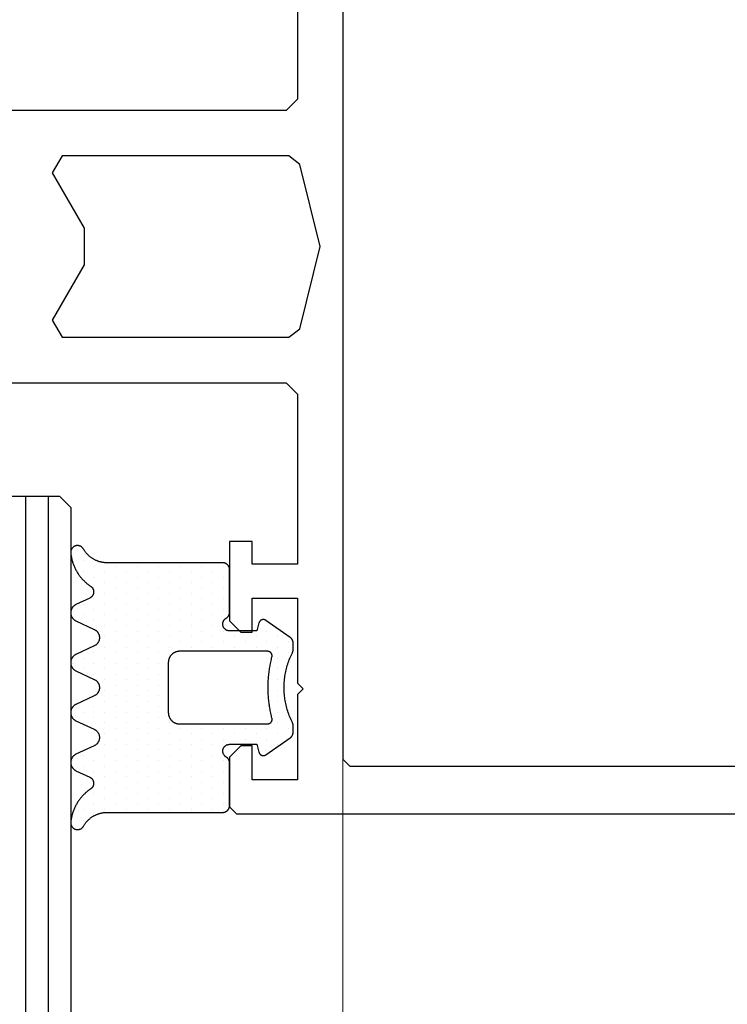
# Model space of a CAD drawing. Extents: x 4615668 to 9294084, y 5325188 to 10688993.
# Tile 169 of 256: x 4635736.11 to 4635739.23, y 5332020.93 to 5332025.27. Entities that reach past the tile are written whole.
import ezdxf
from ezdxf import colors
from ezdxf.entities.mleader import LeaderData, LeaderLine
from ezdxf.math import Vec2, Vec3

# ---------------------------------------------------------------- set-up
doc = ezdxf.new("R2010")
doc.units = 0
doc.header["$MEASUREMENT"] = 0
doc.layers.add('A_wymiary', color=152, linetype='Continuous', lineweight=5)
doc.layers.add('Wymiat 100', color=251, linetype='Continuous', lineweight=5)
for name, color, linetype in [('CrossSectionsGlass', 7, 'Continuous'), ('CrossSectionsGums', 7, 'Continuous'), ('CrossSectionsProfils', 7, 'Continuous')]:
    doc.layers.add(name, color=color, linetype=linetype)
doc.styles.get("Standard").update_dxf_attribs({"font": 'txt.shx'})

# ---------------------------------------------------------------- blocks, each defined once
blk = doc.blocks.new('K43_2153_X', base_point=(858.06159, 1427.40338))
at = {"layer": 'CrossSectionsProfils', "flags": 128}
for points in [[(856.05942, 1441.40326), (856.05942, 1433.90338), (855.55942, 1433.40338), (838.36159, 1433.40338)], [(838.36159, 1421.40338), (855.55942, 1421.40338), (856.05942, 1420.90338), (856.05942, 1413.40349), (854.05942, 1413.40349), (854.05942, 1414.40349), (853.05942, 1414.40349), (853.05942, 1410.90326), (853.55942, 1410.40326), (854.05942, 1410.40326), (854.05942, 1411.90349), (856.05942, 1411.90349), (856.05942, 1408.15349), (856.30942, 1407.90349), (856.05942, 1407.65349), (856.05942, 1403.90349), (854.05942, 1403.90349), (854.05942, 1405.40326), (853.55942, 1405.40326), (853.05942, 1404.90326), (853.05942, 1402.70317), (853.35942, 1402.40317), (942.05942, 1402.40317)], [(858.05942, 1450.00358), (858.05942, 1404.80317), (858.35942, 1404.50317), (933.85942, 1404.50317)], [(855.66903, 1431.40338), (845.68039, 1431.40338), (845.24738, 1430.65338), (846.65967, 1428.20722), (846.65967, 1426.59953), (845.24738, 1424.15338), (845.68039, 1423.40338), (855.66903, 1423.40338), (856.1541, 1423.78211), (857.0594, 1427.40338), (856.1541, 1431.02464), (855.66903, 1431.40338)]]:
    blk.add_lwpolyline(points, dxfattribs=at)
blk = doc.blocks.new('Hatch19038', base_point=(6840.81, 665.518))
at = {"layer": 'CrossSectionsGums', "color": 8}
for p, q in [((6270.288, 677.449), (6270.288, 677.449)), ((6270.764, 677.449), (6270.764, 677.449)), ((6273.145, 677.449), (6273.145, 677.449)), ((6275.05, 677.449), (6275.05, 677.449)), ((6277.431, 677.449), (6277.431, 677.449)), ((6279.812, 677.449), (6279.812, 677.449)), ((6282.194, 677.449), (6282.194, 677.449)), ((6270.526, 676.973), (6270.526, 676.973)), ((6271.002, 676.973), (6271.002, 676.973)), ((6271.479, 676.973), (6271.479, 676.973)), ((6272.907, 676.973), (6272.907, 676.973)), ((6273.384, 676.973), (6273.384, 676.973)), ((6274.812, 676.973), (6274.812, 676.973)), ((6275.289, 676.973), (6275.289, 676.973)), ((6275.765, 676.973), (6275.765, 676.973)), ((6277.193, 676.973), (6277.193, 676.973)), ((6277.67, 676.973), (6277.67, 676.973)), ((6279.575, 676.973), (6279.575, 676.973)), ((6280.051, 676.973), (6280.051, 676.973)), ((6281.48, 676.973), (6281.48, 676.973)), ((6281.956, 676.973), (6281.956, 676.973)), ((6282.432, 676.973), (6282.432, 676.973)), ((6270.764, 676.496), (6270.764, 676.496)), ((6271.24, 676.496), (6271.24, 676.496)), ((6271.716, 676.496), (6271.716, 676.496)), ((6272.193, 676.496), (6272.193, 676.496)), ((6272.669, 676.496), (6272.669, 676.496)), ((6273.146, 676.496), (6273.146, 676.496)), ((6273.622, 676.496), (6273.622, 676.496)), ((6274.574, 676.496), (6274.574, 676.496)), ((6275.05, 676.496), (6275.05, 676.496)), ((6275.526, 676.496), (6275.526, 676.496)), ((6276.955, 676.496), (6276.955, 676.496)), ((6277.432, 676.496), (6277.432, 676.496)), ((6277.908, 676.496), (6277.908, 676.496)), ((6279.336, 676.496), (6279.336, 676.496)), ((6279.813, 676.496), (6279.813, 676.496)), ((6280.289, 676.496), (6280.289, 676.496)), ((6280.765, 676.496), (6280.765, 676.496)), ((6281.242, 676.496), (6281.242, 676.496)), ((6281.718, 676.496), (6281.718, 676.496)), ((6271.002, 676.02), (6271.002, 676.02)), ((6271.478, 676.02), (6271.478, 676.02)), ((6271.955, 676.02), (6271.955, 676.02)), ((6272.431, 676.02), (6272.431, 676.02)), ((6272.907, 676.02), (6272.907, 676.02)), ((6273.383, 676.02), (6273.383, 676.02)), ((6273.859, 676.02), (6273.859, 676.02)), ((6274.336, 676.02), (6274.336, 676.02)), ((6274.812, 676.02), (6274.812, 676.02)), ((6275.288, 676.02), (6275.288, 676.02)), ((6275.765, 676.02), (6275.765, 676.02)), ((6276.241, 676.02), (6276.241, 676.02)), ((6276.717, 676.02), (6276.717, 676.02)), ((6277.193, 676.02), (6277.193, 676.02)), ((6277.669, 676.02), (6277.669, 676.02)), ((6278.146, 676.02), (6278.146, 676.02)), ((6278.622, 676.02), (6278.622, 676.02)), ((6279.098, 676.02), (6279.098, 676.02)), ((6279.575, 676.02), (6279.575, 676.02)), ((6280.051, 676.02), (6280.051, 676.02)), ((6280.527, 676.02), (6280.527, 676.02)), ((6281.003, 676.02), (6281.003, 676.02)), ((6281.479, 676.02), (6281.479, 676.02)), ((6271.24, 675.544), (6271.24, 675.544)), ((6271.717, 675.544), (6271.717, 675.544)), ((6272.193, 675.544), (6272.193, 675.544)), ((6272.669, 675.544), (6272.669, 675.544)), ((6273.146, 675.544), (6273.146, 675.544)), ((6273.622, 675.544), (6273.622, 675.544)), ((6274.098, 675.544), (6274.098, 675.544)), ((6274.574, 675.544), (6274.574, 675.544)), ((6275.05, 675.544), (6275.05, 675.544)), ((6275.527, 675.544), (6275.527, 675.544)), ((6276.003, 675.544), (6276.003, 675.544)), ((6276.479, 675.544), (6276.479, 675.544)), ((6276.956, 675.544), (6276.956, 675.544)), ((6277.432, 675.544), (6277.432, 675.544)), ((6277.908, 675.544), (6277.908, 675.544)), ((6278.384, 675.544), (6278.384, 675.544)), ((6278.86, 675.544), (6278.86, 675.544)), ((6279.337, 675.544), (6279.337, 675.544)), ((6279.813, 675.544), (6279.813, 675.544)), ((6280.289, 675.544), (6280.289, 675.544)), ((6280.766, 675.544), (6280.766, 675.544)), ((6281.242, 675.544), (6281.242, 675.544)), ((6281.718, 675.544), (6281.718, 675.544)), ((6271.002, 675.068), (6271.002, 675.068)), ((6271.479, 675.068), (6271.479, 675.068)), ((6271.955, 675.068), (6271.955, 675.068)), ((6272.431, 675.068), (6272.431, 675.068)), ((6272.907, 675.068), (6272.907, 675.068)), ((6273.383, 675.068), (6273.383, 675.068)), ((6273.86, 675.068), (6273.86, 675.068)), ((6274.336, 675.068), (6274.336, 675.068)), ((6274.812, 675.068), (6274.812, 675.068)), ((6275.289, 675.068), (6275.289, 675.068)), ((6275.765, 675.068), (6275.765, 675.068)), ((6276.241, 675.068), (6276.241, 675.068)), ((6276.717, 675.068), (6276.717, 675.068)), ((6277.193, 675.068), (6277.193, 675.068)), ((6277.669, 675.068), (6277.669, 675.068)), ((6278.146, 675.068), (6278.146, 675.068)), ((6278.622, 675.068), (6278.622, 675.068)), ((6279.099, 675.068), (6279.099, 675.068)), ((6279.575, 675.068), (6279.575, 675.068)), ((6280.051, 675.068), (6280.051, 675.068)), ((6280.527, 675.068), (6280.527, 675.068)), ((6281.003, 675.068), (6281.003, 675.068)), ((6281.479, 675.068), (6281.479, 675.068)), ((6271.24, 674.591), (6271.24, 674.591)), ((6271.716, 674.591), (6271.716, 674.591)), ((6272.193, 674.591), (6272.193, 674.591)), ((6272.669, 674.591), (6272.669, 674.591)), ((6273.145, 674.591), (6273.145, 674.591)), ((6273.622, 674.591), (6273.622, 674.591)), ((6274.098, 674.591), (6274.098, 674.591)), ((6274.574, 674.591), (6274.574, 674.591)), ((6275.05, 674.591), (6275.05, 674.591)), ((6275.526, 674.591), (6275.526, 674.591)), ((6276.002, 674.591), (6276.002, 674.591)), ((6276.479, 674.591), (6276.479, 674.591)), ((6276.955, 674.591), (6276.955, 674.591)), ((6277.431, 674.591), (6277.431, 674.591)), ((6277.908, 674.591), (6277.908, 674.591)), ((6278.384, 674.591), (6278.384, 674.591)), ((6278.86, 674.591), (6278.86, 674.591)), ((6279.336, 674.591), (6279.336, 674.591)), ((6279.812, 674.591), (6279.812, 674.591)), ((6280.289, 674.591), (6280.289, 674.591)), ((6280.765, 674.591), (6280.765, 674.591)), ((6281.241, 674.591), (6281.241, 674.591)), ((6281.718, 674.591), (6281.718, 674.591)), ((6271.002, 674.115), (6271.002, 674.115)), ((6271.479, 674.115), (6271.479, 674.115)), ((6271.955, 674.115), (6271.955, 674.115)), ((6272.431, 674.115), (6272.431, 674.115)), ((6272.907, 674.115), (6272.907, 674.115)), ((6273.384, 674.115), (6273.384, 674.115)), ((6273.86, 674.115), (6273.86, 674.115)), ((6274.336, 674.115), (6274.336, 674.115)), ((6274.812, 674.115), (6274.812, 674.115)), ((6275.289, 674.115), (6275.289, 674.115)), ((6275.765, 674.115), (6275.765, 674.115)), ((6276.241, 674.115), (6276.241, 674.115)), ((6276.717, 674.115), (6276.717, 674.115)), ((6277.193, 674.115), (6277.193, 674.115)), ((6277.67, 674.115), (6277.67, 674.115)), ((6278.146, 674.115), (6278.146, 674.115)), ((6278.623, 674.115), (6278.623, 674.115)), ((6279.099, 674.115), (6279.099, 674.115)), ((6279.575, 674.115), (6279.575, 674.115)), ((6280.051, 674.115), (6280.051, 674.115)), ((6280.527, 674.115), (6280.527, 674.115)), ((6281.003, 674.115), (6281.003, 674.115)), ((6281.48, 674.115), (6281.48, 674.115)), ((6271.24, 673.639), (6271.24, 673.639)), ((6271.717, 673.639), (6271.717, 673.639)), ((6272.193, 673.639), (6272.193, 673.639)), ((6272.669, 673.639), (6272.669, 673.639)), ((6273.146, 673.639), (6273.146, 673.639)), ((6273.622, 673.639), (6273.622, 673.639)), ((6274.098, 673.639), (6274.098, 673.639)), ((6274.574, 673.639), (6274.574, 673.639)), ((6275.05, 673.639), (6275.05, 673.639)), ((6275.526, 673.639), (6275.526, 673.639)), ((6276.003, 673.639), (6276.003, 673.639)), ((6276.479, 673.639), (6276.479, 673.639)), ((6276.955, 673.639), (6276.955, 673.639)), ((6277.432, 673.639), (6277.432, 673.639)), ((6277.908, 673.639), (6277.908, 673.639)), ((6278.384, 673.639), (6278.384, 673.639)), ((6278.86, 673.639), (6278.86, 673.639)), ((6279.336, 673.639), (6279.336, 673.639)), ((6279.813, 673.639), (6279.813, 673.639)), ((6280.289, 673.639), (6280.289, 673.639)), ((6280.765, 673.639), (6280.765, 673.639)), ((6281.242, 673.639), (6281.242, 673.639)), ((6281.718, 673.639), (6281.718, 673.639)), ((6271.002, 673.163), (6271.002, 673.163)), ((6271.479, 673.163), (6271.479, 673.163)), ((6271.955, 673.163), (6271.955, 673.163)), ((6272.431, 673.163), (6272.431, 673.163)), ((6272.907, 673.163), (6272.907, 673.163)), ((6273.383, 673.163), (6273.383, 673.163)), ((6273.859, 673.163), (6273.859, 673.163)), ((6274.336, 673.163), (6274.336, 673.163)), ((6274.812, 673.163), (6274.812, 673.163)), ((6278.146, 673.163), (6278.146, 673.163)), ((6278.622, 673.163), (6278.622, 673.163)), ((6279.098, 673.163), (6279.098, 673.163)), ((6279.575, 673.163), (6279.575, 673.163)), ((6280.051, 673.163), (6280.051, 673.163)), ((6280.527, 673.163), (6280.527, 673.163)), ((6281.003, 673.163), (6281.003, 673.163)), ((6281.479, 673.163), (6281.479, 673.163)), ((6271.241, 672.686), (6271.241, 672.686)), ((6271.717, 672.686), (6271.717, 672.686)), ((6272.193, 672.686), (6272.193, 672.686)), ((6272.669, 672.686), (6272.669, 672.686)), ((6273.146, 672.686), (6273.146, 672.686)), ((6273.622, 672.686), (6273.622, 672.686)), ((6274.098, 672.686), (6274.098, 672.686)), ((6274.574, 672.686), (6274.574, 672.686)), ((6278.384, 672.686), (6278.384, 672.686)), ((6278.86, 672.686), (6278.86, 672.686)), ((6279.337, 672.686), (6279.337, 672.686)), ((6279.813, 672.686), (6279.813, 672.686)), ((6280.289, 672.686), (6280.289, 672.686)), ((6280.766, 672.686), (6280.766, 672.686)), ((6281.242, 672.686), (6281.242, 672.686)), ((6281.718, 672.686), (6281.718, 672.686)), ((6271.002, 672.21), (6271.002, 672.21)), ((6271.479, 672.21), (6271.479, 672.21)), ((6271.955, 672.21), (6271.955, 672.21)), ((6272.431, 672.21), (6272.431, 672.21)), ((6272.907, 672.21), (6272.907, 672.21)), ((6273.383, 672.21), (6273.383, 672.21)), ((6273.86, 672.21), (6273.86, 672.21)), ((6274.336, 672.21), (6274.336, 672.21)), ((6278.146, 672.21), (6278.146, 672.21)), ((6278.622, 672.21), (6278.622, 672.21)), ((6279.099, 672.21), (6279.099, 672.21)), ((6279.575, 672.21), (6279.575, 672.21)), ((6280.051, 672.21), (6280.051, 672.21)), ((6280.527, 672.21), (6280.527, 672.21)), ((6281.003, 672.21), (6281.003, 672.21)), ((6281.479, 672.21), (6281.479, 672.21)), ((6271.24, 671.734), (6271.24, 671.734)), ((6271.716, 671.734), (6271.716, 671.734)), ((6272.193, 671.734), (6272.193, 671.734)), ((6272.669, 671.734), (6272.669, 671.734)), ((6273.145, 671.734), (6273.145, 671.734)), ((6273.622, 671.734), (6273.622, 671.734)), ((6274.098, 671.734), (6274.098, 671.734)), ((6274.574, 671.734), (6274.574, 671.734)), ((6278.384, 671.734), (6278.384, 671.734)), ((6278.86, 671.734), (6278.86, 671.734)), ((6279.336, 671.734), (6279.336, 671.734)), ((6279.812, 671.734), (6279.812, 671.734)), ((6280.289, 671.734), (6280.289, 671.734)), ((6280.765, 671.734), (6280.765, 671.734)), ((6281.241, 671.734), (6281.241, 671.734)), ((6281.718, 671.734), (6281.718, 671.734)), ((6271.002, 671.258), (6271.002, 671.258)), ((6271.479, 671.258), (6271.479, 671.258)), ((6271.955, 671.258), (6271.955, 671.258)), ((6272.431, 671.258), (6272.431, 671.258)), ((6272.907, 671.258), (6272.907, 671.258)), ((6273.384, 671.258), (6273.384, 671.258)), ((6273.86, 671.258), (6273.86, 671.258)), ((6274.336, 671.258), (6274.336, 671.258)), ((6278.146, 671.258), (6278.146, 671.258)), ((6278.623, 671.258), (6278.623, 671.258)), ((6279.099, 671.258), (6279.099, 671.258)), ((6279.575, 671.258), (6279.575, 671.258)), ((6280.051, 671.258), (6280.051, 671.258)), ((6280.527, 671.258), (6280.527, 671.258)), ((6281.003, 671.258), (6281.003, 671.258)), ((6281.48, 671.258), (6281.48, 671.258)), ((6271.24, 670.781), (6271.24, 670.781)), ((6271.717, 670.781), (6271.717, 670.781)), ((6272.193, 670.781), (6272.193, 670.781)), ((6272.669, 670.781), (6272.669, 670.781)), ((6273.146, 670.781), (6273.146, 670.781)), ((6274.098, 670.781), (6274.098, 670.781)), ((6274.574, 670.781), (6274.574, 670.781)), ((6278.384, 670.781), (6278.384, 670.781)), ((6278.86, 670.781), (6278.86, 670.781)), ((6279.336, 670.781), (6279.336, 670.781)), ((6279.813, 670.781), (6279.813, 670.781)), ((6280.289, 670.781), (6280.289, 670.781)), ((6280.765, 670.781), (6280.765, 670.781)), ((6281.242, 670.781), (6281.242, 670.781)), ((6281.718, 670.781), (6281.718, 670.781)), ((6274.336, 670.305), (6274.336, 670.305)), ((6278.146, 670.305), (6278.146, 670.305)), ((6278.622, 670.305), (6278.622, 670.305)), ((6274.098, 669.829), (6274.098, 669.829)), ((6274.574, 669.829), (6274.574, 669.829)), ((6278.384, 669.829), (6278.384, 669.829)), ((6278.86, 669.829), (6278.86, 669.829)), ((6274.336, 669.353), (6274.336, 669.353)), ((6278.146, 669.353), (6278.146, 669.353)), ((6278.622, 669.353), (6278.622, 669.353)), ((6273.622, 668.876), (6273.622, 668.876)), ((6274.098, 668.876), (6274.098, 668.876)), ((6274.574, 668.876), (6274.574, 668.876)), ((6278.384, 668.876), (6278.384, 668.876)), ((6278.86, 668.876), (6278.86, 668.876)), ((6273.859, 668.4), (6273.859, 668.4)), ((6274.335, 668.4), (6274.335, 668.4)), ((6274.812, 668.4), (6274.812, 668.4)), ((6275.288, 668.4), (6275.288, 668.4)), ((6275.765, 668.4), (6275.765, 668.4)), ((6276.241, 668.4), (6276.241, 668.4)), ((6276.717, 668.4), (6276.717, 668.4)), ((6277.193, 668.4), (6277.193, 668.4)), ((6277.669, 668.4), (6277.669, 668.4)), ((6278.146, 668.4), (6278.146, 668.4)), ((6278.622, 668.4), (6278.622, 668.4)), ((6274.574, 667.924), (6274.574, 667.924)), ((6275.05, 667.924), (6275.05, 667.924)), ((6277.908, 667.924), (6277.908, 667.924)), ((6278.384, 667.924), (6278.384, 667.924))]:
    blk.add_line(p, q, dxfattribs=at)
blk = doc.blocks.new('120483', base_point=(6270.809, 670.518))
at = {"layer": 'CrossSectionsGums', "color": 1, "flags": 128}
for points in [[(6274.401, 667.718), (6274.696, 667.718), (6274.699, 667.718), (6274.703, 667.718), (6274.706, 667.718), (6274.708, 667.718), (6274.711, 667.718), (6274.714, 667.718), (6274.717, 667.719), (6274.72, 667.719), (6274.723, 667.719), (6274.727, 667.719), (6274.729, 667.72), (6274.732, 667.72), (6274.735, 667.72), (6274.738, 667.721), (6274.741, 667.721), (6274.744, 667.722), (6274.747, 667.722), (6274.75, 667.723), (6274.753, 667.723), (6274.756, 667.724), (6274.759, 667.724), (6274.762, 667.725), (6274.765, 667.726), (6274.768, 667.726), (6274.771, 667.727), (6274.773, 667.728), (6274.776, 667.729), (6274.779, 667.729), (6274.782, 667.73), (6274.785, 667.731), (6274.788, 667.732), (6274.791, 667.733), (6274.793, 667.734), (6274.796, 667.735), (6274.799, 667.736), (6274.802, 667.737), (6274.805, 667.738), (6274.808, 667.739), (6274.811, 667.74), (6274.813, 667.741), (6274.816, 667.743), (6274.819, 667.744), (6274.821, 667.745), (6274.824, 667.746), (6274.827, 667.748), (6274.83, 667.749), (6274.832, 667.75), (6274.832, 667.75), (6274.893, 667.78), (6274.955, 667.809), (6275.017, 667.837), (6275.079, 667.863), (6275.142, 667.888), (6275.206, 667.912), (6275.27, 667.935), (6275.334, 667.956), (6275.399, 667.976), (6275.464, 667.995), (6275.53, 668.012), (6275.596, 668.029), (6275.662, 668.043), (6275.729, 668.057), (6275.795, 668.069), (6275.862, 668.08), (6275.93, 668.089), (6275.997, 668.097), (6276.064, 668.104), (6276.132, 668.109), (6276.2, 668.114), (6276.268, 668.116), (6276.336, 668.118), (6276.404, 668.118), (6276.472, 668.116), (6276.54, 668.114), (6276.607, 668.109), (6276.675, 668.104), (6276.743, 668.097), (6276.81, 668.089), (6276.877, 668.08), (6276.944, 668.069), (6277.011, 668.057), (6277.078, 668.043), (6277.144, 668.029), (6277.209, 668.012), (6277.275, 667.995), (6277.341, 667.976), (6277.405, 667.956), (6277.47, 667.935), (6277.534, 667.912), (6277.598, 667.888), (6277.661, 667.863), (6277.723, 667.837), (6277.785, 667.809), (6277.847, 667.78), (6277.907, 667.75), (6277.907, 667.75), (6277.91, 667.749), (6277.913, 667.748), (6277.916, 667.746), (6277.918, 667.745), (6277.921, 667.744), (6277.924, 667.743), (6277.926, 667.741), (6277.929, 667.74), (6277.932, 667.739), (6277.935, 667.738), (6277.938, 667.737), (6277.94, 667.736), (6277.943, 667.735), (6277.946, 667.734), (6277.949, 667.733), (6277.952, 667.732), (6277.955, 667.731), (6277.958, 667.73), (6277.96, 667.729), (6277.963, 667.729), (6277.966, 667.728), (6277.969, 667.727), (6277.972, 667.726), (6277.975, 667.726), (6277.978, 667.725), (6277.98, 667.724), (6277.983, 667.724), (6277.986, 667.723), (6277.989, 667.723), (6277.992, 667.722), (6277.996, 667.722), (6277.999, 667.721), (6278.001, 667.721), (6278.004, 667.72), (6278.007, 667.72), (6278.01, 667.72), (6278.013, 667.719), (6278.016, 667.719), (6278.019, 667.719), (6278.022, 667.719), (6278.025, 667.718), (6278.028, 667.718), (6278.031, 667.718), (6278.034, 667.718), (6278.037, 667.718), (6278.04, 667.718), (6278.043, 667.718), (6278.043, 667.718), (6278.339, 667.718), (6278.345, 667.718), (6278.351, 667.718), (6278.357, 667.718), (6278.363, 667.719), (6278.369, 667.719), (6278.375, 667.72), (6278.381, 667.721), (6278.388, 667.722), (6278.394, 667.723), (6278.399, 667.724), (6278.406, 667.725), (6278.412, 667.727), (6278.417, 667.728), (6278.423, 667.73), (6278.429, 667.732), (6278.435, 667.734), (6278.441, 667.736), (6278.446, 667.738), (6278.452, 667.74), (6278.458, 667.742), (6278.463, 667.745), (6278.469, 667.748), (6278.475, 667.75), (6278.48, 667.753), (6278.485, 667.756), (6278.491, 667.759), (6278.496, 667.762), (6278.501, 667.766), (6278.506, 667.769), (6278.511, 667.772), (6278.516, 667.776), (6278.521, 667.78), (6278.526, 667.783), (6278.531, 667.787), (6278.535, 667.791), (6278.54, 667.795), (6278.544, 667.799), (6278.549, 667.804), (6278.553, 667.808), (6278.558, 667.812), (6278.562, 667.817), (6278.565, 667.822), (6278.57, 667.826), (6278.573, 667.831), (6278.577, 667.836), (6278.581, 667.841), (6278.584, 667.846), (6278.584, 667.846), (6279.333, 668.916), (6279.338, 668.922), (6279.342, 668.929), (6279.346, 668.937), (6279.35, 668.944), (6279.354, 668.951), (6279.356, 668.959), (6279.359, 668.966), (6279.362, 668.974), (6279.364, 668.982), (6279.366, 668.99), (6279.367, 668.998), (6279.368, 669.006), (6279.369, 669.014), (6279.37, 669.023), (6279.37, 669.031), (6279.37, 669.039), (6279.369, 669.047), (6279.368, 669.055), (6279.367, 669.063), (6279.366, 669.071), (6279.364, 669.079), (6279.361, 669.087), (6279.359, 669.095), (6279.356, 669.103), (6279.353, 669.11), (6279.35, 669.118), (6279.346, 669.125), (6279.342, 669.132), (6279.338, 669.139), (6279.333, 669.146), (6279.328, 669.152), (6279.323, 669.159), (6279.318, 669.165), (6279.312, 669.171), (6279.306, 669.176), (6279.3, 669.182), (6279.294, 669.187), (6279.288, 669.192), (6279.281, 669.197), (6279.274, 669.201), (6279.267, 669.205), (6279.26, 669.209), (6279.252, 669.213), (6279.245, 669.216), (6279.237, 669.219), (6279.229, 669.221), (6279.222, 669.224), (6279.222, 669.224), (6278.87, 669.318), (6278.87, 670.518), (6278.87, 670.534), (6278.872, 670.551), (6278.874, 670.568), (6278.877, 670.584), (6278.881, 670.6), (6278.886, 670.616), (6278.892, 670.632), (6278.899, 670.647), (6278.907, 670.662), (6278.915, 670.676), (6278.924, 670.69), (6278.935, 670.704), (6278.945, 670.717), (6278.957, 670.729), (6278.969, 670.74), (6278.981, 670.751), (6278.995, 670.761), (6279.008, 670.771), (6279.022, 670.779), (6279.038, 670.787), (6279.053, 670.794), (6279.068, 670.8), (6279.084, 670.805), (6279.1, 670.81), (6279.117, 670.813), (6279.133, 670.816), (6279.15, 670.817), (6279.167, 670.818), (6279.183, 670.818), (6279.2, 670.816), (6279.216, 670.814), (6279.233, 670.811), (6279.249, 670.807), (6279.265, 670.802), (6279.281, 670.797), (6279.296, 670.79), (6279.311, 670.782), (6279.326, 670.774), (6279.339, 670.765), (6279.353, 670.755), (6279.366, 670.745), (6279.378, 670.733), (6279.39, 670.721), (6279.401, 670.709), (6279.411, 670.696), (6279.421, 670.682), (6279.43, 670.668), (6279.43, 670.668), (6279.433, 670.662), (6279.437, 670.656), (6279.44, 670.651), (6279.444, 670.645), (6279.448, 670.64), (6279.452, 670.635), (6279.456, 670.629), (6279.46, 670.624), (6279.465, 670.619), (6279.469, 670.614), (6279.474, 670.609), (6279.479, 670.604), (6279.483, 670.6), (6279.488, 670.595), (6279.493, 670.591), (6279.498, 670.587), (6279.503, 670.582), (6279.509, 670.578), (6279.514, 670.574), (6279.52, 670.57), (6279.525, 670.567), (6279.531, 670.563), (6279.537, 670.56), (6279.542, 670.556), (6279.548, 670.553), (6279.554, 670.55), (6279.56, 670.547), (6279.566, 670.544), (6279.572, 670.542), (6279.579, 670.539), (6279.584, 670.537), (6279.591, 670.534), (6279.597, 670.532), (6279.604, 670.53), (6279.61, 670.528), (6279.617, 670.527), (6279.623, 670.525), (6279.63, 670.524), (6279.636, 670.523), (6279.643, 670.521), (6279.649, 670.52), (6279.656, 670.52), (6279.663, 670.519), (6279.669, 670.518), (6279.676, 670.518), (6279.683, 670.518), (6279.689, 670.518), (6279.689, 670.518), (6281.57, 670.518), (6281.58, 670.518), (6281.59, 670.518), (6281.6, 670.519), (6281.61, 670.52), (6281.62, 670.522), (6281.629, 670.524), (6281.639, 670.526), (6281.649, 670.528), (6281.659, 670.531), (6281.668, 670.534), (6281.678, 670.538), (6281.687, 670.542), (6281.696, 670.546), (6281.705, 670.55), (6281.714, 670.555), (6281.723, 670.56), (6281.731, 670.565), (6281.74, 670.57), (6281.748, 670.576), (6281.756, 670.582), (6281.764, 670.589), (6281.771, 670.595), (6281.778, 670.602), (6281.786, 670.609), (6281.792, 670.617), (6281.799, 670.624), (6281.805, 670.632), (6281.812, 670.64), (6281.817, 670.648), (6281.823, 670.656), (6281.828, 670.665), (6281.833, 670.674), (6281.837, 670.682), (6281.842, 670.692), (6281.846, 670.701), (6281.85, 670.71), (6281.853, 670.719), (6281.856, 670.729), (6281.859, 670.739), (6281.862, 670.748), (6281.864, 670.758), (6281.866, 670.768), (6281.867, 670.778), (6281.868, 670.788), (6281.869, 670.798), (6281.87, 670.808), (6281.87, 670.818), (6281.87, 670.818), (6281.87, 675.913), (6281.87, 675.94), (6281.871, 675.967), (6281.873, 675.994), (6281.875, 676.02), (6281.877, 676.047), (6281.881, 676.074), (6281.885, 676.101), (6281.889, 676.127), (6281.894, 676.154), (6281.9, 676.18), (6281.906, 676.206), (6281.913, 676.232), (6281.92, 676.258), (6281.929, 676.284), (6281.937, 676.309), (6281.946, 676.335), (6281.956, 676.36), (6281.966, 676.385), (6281.978, 676.409), (6281.989, 676.434), (6282, 676.458), (6282.013, 676.482), (6282.026, 676.505), (6282.04, 676.529), (6282.054, 676.552), (6282.068, 676.574), (6282.083, 676.596), (6282.099, 676.618), (6282.115, 676.64), (6282.132, 676.661), (6282.149, 676.682), (6282.167, 676.703), (6282.185, 676.723), (6282.203, 676.742), (6282.222, 676.762), (6282.241, 676.78), (6282.261, 676.799), (6282.281, 676.817), (6282.301, 676.834), (6282.322, 676.851), (6282.343, 676.868), (6282.365, 676.884), (6282.387, 676.9), (6282.409, 676.915), (6282.432, 676.929), (6282.455, 676.943), (6282.478, 676.957), (6282.478, 676.957), (6282.493, 676.966), (6282.507, 676.976), (6282.521, 676.986), (6282.534, 676.998), (6282.546, 677.01), (6282.558, 677.023), (6282.569, 677.036), (6282.579, 677.05), (6282.588, 677.065), (6282.597, 677.08), (6282.604, 677.096), (6282.611, 677.112), (6282.617, 677.129), (6282.622, 677.145), (6282.625, 677.162), (6282.628, 677.18), (6282.629, 677.197), (6282.63, 677.214), (6282.63, 677.232), (6282.628, 677.249), (6282.626, 677.266), (6282.623, 677.283), (6282.619, 677.3), (6282.613, 677.317), (6282.607, 677.333), (6282.6, 677.349), (6282.592, 677.364), (6282.583, 677.379), (6282.573, 677.393), (6282.563, 677.407), (6282.552, 677.42), (6282.54, 677.433), (6282.526, 677.445), (6282.513, 677.456), (6282.499, 677.466), (6282.484, 677.475), (6282.469, 677.484), (6282.454, 677.491), (6282.438, 677.498), (6282.421, 677.504), (6282.404, 677.508), (6282.388, 677.512), (6282.37, 677.515), (6282.353, 677.517), (6282.335, 677.518), (6282.318, 677.518), (6282.301, 677.516), (6282.301, 677.516), (6282.264, 677.512), (6282.227, 677.508), (6282.189, 677.502), (6282.152, 677.496), (6282.115, 677.489), (6282.079, 677.482), (6282.042, 677.474), (6282.005, 677.465), (6281.969, 677.455), (6281.933, 677.445), (6281.897, 677.434), (6281.861, 677.422), (6281.826, 677.41), (6281.791, 677.397), (6281.756, 677.384), (6281.721, 677.37), (6281.687, 677.355), (6281.652, 677.339), (6281.619, 677.323), (6281.585, 677.306), (6281.552, 677.289), (6281.519, 677.271), (6281.486, 677.252), (6281.454, 677.233), (6281.422, 677.213), (6281.391, 677.193), (6281.36, 677.172), (6281.329, 677.15), (6281.299, 677.128), (6281.269, 677.105), (6281.24, 677.082), (6281.21, 677.058), (6281.182, 677.034), (6281.154, 677.009), (6281.126, 676.983), (6281.1, 676.957), (6281.073, 676.931), (6281.047, 676.904), (6281.021, 676.876), (6280.996, 676.848), (6280.972, 676.82), (6280.948, 676.791), (6280.924, 676.762), (6280.901, 676.732), (6280.879, 676.702), (6280.857, 676.672), (6280.836, 676.641), (6280.836, 676.641), (6280.828, 676.63), (6280.82, 676.619), (6280.811, 676.609), (6280.802, 676.599), (6280.792, 676.589), (6280.782, 676.58), (6280.772, 676.572), (6280.761, 676.564), (6280.75, 676.556), (6280.738, 676.549), (6280.727, 676.542), (6280.714, 676.536), (6280.702, 676.531), (6280.689, 676.526), (6280.677, 676.522), (6280.664, 676.518), (6280.651, 676.515), (6280.638, 676.512), (6280.624, 676.51), (6280.611, 676.509), (6280.597, 676.508), (6280.583, 676.508), (6280.57, 676.508), (6280.557, 676.509), (6280.543, 676.511), (6280.53, 676.513), (6280.517, 676.516), (6280.504, 676.519), (6280.491, 676.523), (6280.479, 676.528), (6280.466, 676.533), (6280.454, 676.539), (6280.441, 676.545), (6280.43, 676.552), (6280.418, 676.559), (6280.408, 676.567), (6280.397, 676.575), (6280.387, 676.584), (6280.377, 676.593), (6280.368, 676.603), (6280.358, 676.613), (6280.35, 676.624), (6280.342, 676.634), (6280.334, 676.646), (6280.327, 676.657), (6280.321, 676.669), (6280.315, 676.681), (6280.315, 676.681), (6280.032, 677.287), (6280.024, 677.304), (6280.014, 677.321), (6280.004, 677.337), (6279.993, 677.353), (6279.981, 677.369), (6279.969, 677.383), (6279.956, 677.397), (6279.942, 677.411), (6279.927, 677.424), (6279.913, 677.436), (6279.897, 677.447), (6279.88, 677.458), (6279.864, 677.467), (6279.847, 677.476), (6279.83, 677.485), (6279.812, 677.492), (6279.793, 677.498), (6279.775, 677.504), (6279.756, 677.508), (6279.737, 677.512), (6279.718, 677.515), (6279.699, 677.517), (6279.679, 677.518), (6279.66, 677.518), (6279.641, 677.517), (6279.622, 677.515), (6279.603, 677.512), (6279.583, 677.508), (6279.565, 677.504), (6279.546, 677.498), (6279.528, 677.492), (6279.51, 677.485), (6279.493, 677.476), (6279.476, 677.467), (6279.459, 677.458), (6279.443, 677.447), (6279.427, 677.436), (6279.412, 677.424), (6279.397, 677.411), (6279.384, 677.397), (6279.371, 677.383), (6279.358, 677.369), (6279.346, 677.353), (6279.335, 677.337), (6279.325, 677.321), (6279.316, 677.304), (6279.307, 677.287), (6279.307, 677.287), (6278.932, 676.483), (6278.924, 676.465), (6278.915, 676.449), (6278.904, 676.432), (6278.893, 676.416), (6278.881, 676.401), (6278.869, 676.386), (6278.856, 676.372), (6278.842, 676.359), (6278.828, 676.346), (6278.812, 676.334), (6278.797, 676.322), (6278.781, 676.312), (6278.764, 676.302), (6278.747, 676.293), (6278.729, 676.285), (6278.711, 676.278), (6278.693, 676.271), (6278.675, 676.266), (6278.656, 676.261), (6278.637, 676.258), (6278.618, 676.255), (6278.599, 676.253), (6278.58, 676.252), (6278.56, 676.252), (6278.541, 676.253), (6278.521, 676.255), (6278.502, 676.258), (6278.483, 676.261), (6278.465, 676.266), (6278.446, 676.271), (6278.428, 676.278), (6278.41, 676.285), (6278.393, 676.293), (6278.375, 676.302), (6278.359, 676.312), (6278.343, 676.322), (6278.327, 676.334), (6278.312, 676.346), (6278.298, 676.359), (6278.284, 676.372), (6278.271, 676.386), (6278.258, 676.401), (6278.247, 676.416), (6278.235, 676.432), (6278.225, 676.449), (6278.216, 676.465), (6278.207, 676.483), (6278.207, 676.483), (6277.833, 677.287), (6277.824, 677.304), (6277.814, 677.321), (6277.804, 677.337), (6277.793, 677.353), (6277.781, 677.369), (6277.769, 677.383), (6277.756, 677.397), (6277.742, 677.411), (6277.728, 677.424), (6277.712, 677.436), (6277.697, 677.447), (6277.681, 677.458), (6277.664, 677.467), (6277.647, 677.476), (6277.629, 677.485), (6277.611, 677.492), (6277.593, 677.498), (6277.575, 677.504), (6277.556, 677.508), (6277.537, 677.512), (6277.518, 677.515), (6277.499, 677.517), (6277.479, 677.518), (6277.46, 677.518), (6277.441, 677.517), (6277.421, 677.515), (6277.402, 677.512), (6277.384, 677.508), (6277.365, 677.504), (6277.346, 677.498), (6277.328, 677.492), (6277.31, 677.485), (6277.292, 677.476), (6277.275, 677.467), (6277.259, 677.458), (6277.243, 677.447), (6277.227, 677.436), (6277.212, 677.424), (6277.198, 677.411), (6277.184, 677.397), (6277.17, 677.383), (6277.158, 677.369), (6277.146, 677.353), (6277.135, 677.337), (6277.125, 677.321), (6277.116, 677.304), (6277.107, 677.287), (6277.107, 677.287), (6276.732, 676.483), (6276.724, 676.465), (6276.714, 676.449), (6276.704, 676.432), (6276.693, 676.416), (6276.681, 676.401), (6276.669, 676.386), (6276.656, 676.372), (6276.642, 676.359), (6276.627, 676.346), (6276.612, 676.334), (6276.597, 676.322), (6276.581, 676.312), (6276.564, 676.302), (6276.547, 676.293), (6276.529, 676.285), (6276.511, 676.278), (6276.493, 676.271), (6276.475, 676.266), (6276.456, 676.261), (6276.437, 676.258), (6276.418, 676.255), (6276.399, 676.253), (6276.379, 676.252), (6276.36, 676.252), (6276.341, 676.253), (6276.322, 676.255), (6276.303, 676.258), (6276.284, 676.261), (6276.265, 676.266), (6276.246, 676.271), (6276.228, 676.278), (6276.21, 676.285), (6276.193, 676.293), (6276.176, 676.302), (6276.159, 676.312), (6276.143, 676.322), (6276.127, 676.334), (6276.112, 676.346), (6276.098, 676.359), (6276.084, 676.372), (6276.071, 676.386), (6276.058, 676.401), (6276.046, 676.416), (6276.036, 676.432), (6276.025, 676.449), (6276.016, 676.465), (6276.007, 676.483), (6276.007, 676.483), (6275.632, 677.287), (6275.624, 677.304), (6275.614, 677.321), (6275.604, 677.337), (6275.593, 677.353), (6275.582, 677.369), (6275.569, 677.383), (6275.556, 677.397), (6275.542, 677.411), (6275.527, 677.424), (6275.512, 677.436), (6275.497, 677.447), (6275.48, 677.458), (6275.464, 677.467), (6275.447, 677.476), (6275.429, 677.485), (6275.412, 677.492), (6275.393, 677.498), (6275.375, 677.504), (6275.356, 677.508), (6275.337, 677.512), (6275.318, 677.515), (6275.299, 677.517), (6275.279, 677.518), (6275.26, 677.518), (6275.241, 677.517), (6275.222, 677.515), (6275.203, 677.512), (6275.184, 677.508), (6275.165, 677.504), (6275.146, 677.498), (6275.128, 677.492), (6275.11, 677.485), (6275.093, 677.476), (6275.076, 677.467), (6275.059, 677.458), (6275.043, 677.447), (6275.027, 677.436), (6275.012, 677.424), (6274.998, 677.411), (6274.984, 677.397), (6274.971, 677.383), (6274.958, 677.369), (6274.946, 677.353), (6274.936, 677.337), (6274.925, 677.321), (6274.916, 677.304), (6274.907, 677.287), (6274.907, 677.287), (6274.532, 676.483), (6274.524, 676.465), (6274.514, 676.449), (6274.504, 676.432), (6274.493, 676.416), (6274.481, 676.401), (6274.469, 676.386), (6274.456, 676.372), (6274.442, 676.359), (6274.427, 676.346), (6274.413, 676.334), (6274.397, 676.322), (6274.38, 676.312), (6274.364, 676.302), (6274.347, 676.293), (6274.33, 676.285), (6274.312, 676.278), (6274.293, 676.271), (6274.275, 676.266), (6274.256, 676.261), (6274.237, 676.258), (6274.218, 676.255), (6274.199, 676.253), (6274.179, 676.252), (6274.16, 676.252), (6274.141, 676.253), (6274.122, 676.255), (6274.103, 676.258), (6274.083, 676.261), (6274.065, 676.266), (6274.046, 676.271), (6274.028, 676.278), (6274.01, 676.285), (6273.993, 676.293), (6273.976, 676.302), (6273.959, 676.312), (6273.943, 676.322), (6273.927, 676.334), (6273.912, 676.346), (6273.897, 676.359), (6273.884, 676.372), (6273.871, 676.386), (6273.858, 676.401), (6273.846, 676.416), (6273.835, 676.432), (6273.825, 676.449), (6273.816, 676.465), (6273.807, 676.483), (6273.807, 676.483), (6273.432, 677.287), (6273.424, 677.304), (6273.415, 677.321), (6273.404, 677.337), (6273.393, 677.353), (6273.381, 677.369), (6273.369, 677.383), (6273.356, 677.397), (6273.342, 677.411), (6273.328, 677.424), (6273.312, 677.436), (6273.297, 677.447), (6273.281, 677.458), (6273.264, 677.467), (6273.247, 677.476), (6273.229, 677.485), (6273.211, 677.492), (6273.193, 677.498), (6273.175, 677.504), (6273.156, 677.508), (6273.137, 677.512), (6273.118, 677.515), (6273.099, 677.517), (6273.08, 677.518), (6273.06, 677.518), (6273.041, 677.517), (6273.021, 677.515), (6273.002, 677.512), (6272.983, 677.508), (6272.965, 677.504), (6272.946, 677.498), (6272.928, 677.492), (6272.91, 677.485), (6272.893, 677.476), (6272.875, 677.467), (6272.859, 677.458), (6272.843, 677.447), (6272.827, 677.436), (6272.812, 677.424), (6272.798, 677.411), (6272.784, 677.397), (6272.771, 677.383), (6272.758, 677.369), (6272.747, 677.353), (6272.735, 677.337), (6272.725, 677.321), (6272.716, 677.304), (6272.707, 677.287), (6272.707, 677.287), (6272.425, 676.681), (6272.419, 676.669), (6272.412, 676.657), (6272.405, 676.646), (6272.397, 676.634), (6272.39, 676.624), (6272.381, 676.613), (6272.372, 676.603), (6272.363, 676.593), (6272.353, 676.584), (6272.343, 676.575), (6272.332, 676.567), (6272.321, 676.559), (6272.31, 676.552), (6272.298, 676.545), (6272.286, 676.539), (6272.274, 676.533), (6272.261, 676.528), (6272.249, 676.523), (6272.236, 676.519), (6272.223, 676.516), (6272.209, 676.513), (6272.196, 676.511), (6272.183, 676.509), (6272.169, 676.508), (6272.156, 676.508), (6272.142, 676.508), (6272.129, 676.509), (6272.115, 676.51), (6272.102, 676.512), (6272.089, 676.515), (6272.076, 676.518), (6272.063, 676.522), (6272.05, 676.526), (6272.038, 676.531), (6272.025, 676.536), (6272.013, 676.542), (6272.001, 676.549), (6271.99, 676.556), (6271.979, 676.564), (6271.968, 676.572), (6271.958, 676.58), (6271.947, 676.589), (6271.938, 676.599), (6271.929, 676.609), (6271.92, 676.619), (6271.912, 676.63), (6271.904, 676.641), (6271.904, 676.641), (6271.882, 676.672), (6271.861, 676.702), (6271.838, 676.732), (6271.815, 676.762), (6271.792, 676.791), (6271.768, 676.82), (6271.744, 676.848), (6271.718, 676.876), (6271.693, 676.904), (6271.667, 676.931), (6271.64, 676.957), (6271.613, 676.983), (6271.585, 677.009), (6271.558, 677.034), (6271.529, 677.058), (6271.5, 677.082), (6271.471, 677.105), (6271.44, 677.128), (6271.411, 677.15), (6271.38, 677.172), (6271.349, 677.193), (6271.317, 677.213), (6271.285, 677.233), (6271.253, 677.252), (6271.221, 677.271), (6271.188, 677.289), (6271.154, 677.306), (6271.121, 677.323), (6271.087, 677.339), (6271.053, 677.355), (6271.019, 677.37), (6270.984, 677.384), (6270.949, 677.397), (6270.914, 677.41), (6270.878, 677.422), (6270.842, 677.434), (6270.807, 677.445), (6270.771, 677.455), (6270.734, 677.465), (6270.698, 677.474), (6270.661, 677.482), (6270.624, 677.489), (6270.587, 677.496), (6270.55, 677.502), (6270.513, 677.508), (6270.476, 677.512), (6270.438, 677.516), (6270.438, 677.516), (6270.421, 677.518), (6270.404, 677.518), (6270.387, 677.517), (6270.369, 677.515), (6270.352, 677.512), (6270.335, 677.508), (6270.318, 677.504), (6270.302, 677.498), (6270.286, 677.491), (6270.271, 677.484), (6270.255, 677.475), (6270.241, 677.466), (6270.227, 677.456), (6270.213, 677.445), (6270.2, 677.433), (6270.188, 677.42), (6270.177, 677.407), (6270.166, 677.393), (6270.156, 677.379), (6270.147, 677.364), (6270.139, 677.349), (6270.132, 677.333), (6270.126, 677.317), (6270.121, 677.3), (6270.117, 677.283), (6270.113, 677.266), (6270.111, 677.249), (6270.109, 677.232), (6270.109, 677.214), (6270.11, 677.197), (6270.112, 677.18), (6270.114, 677.162), (6270.118, 677.145), (6270.123, 677.129), (6270.128, 677.112), (6270.135, 677.096), (6270.143, 677.08), (6270.151, 677.065), (6270.16, 677.05), (6270.17, 677.036), (6270.181, 677.023), (6270.193, 677.01), (6270.206, 676.998), (6270.218, 676.986), (6270.232, 676.976), (6270.247, 676.966), (6270.261, 676.957), (6270.261, 676.957), (6270.285, 676.943), (6270.308, 676.929), (6270.33, 676.915), (6270.353, 676.9), (6270.375, 676.884), (6270.396, 676.868), (6270.417, 676.851), (6270.438, 676.834), (6270.459, 676.817), (6270.479, 676.799), (6270.499, 676.78), (6270.518, 676.762), (6270.537, 676.742), (6270.555, 676.723), (6270.573, 676.703), (6270.591, 676.682), (6270.608, 676.661), (6270.625, 676.64), (6270.64, 676.618), (6270.656, 676.596), (6270.671, 676.574), (6270.686, 676.552), (6270.7, 676.529), (6270.713, 676.505), (6270.727, 676.482), (6270.739, 676.458), (6270.751, 676.434), (6270.762, 676.409), (6270.773, 676.385), (6270.783, 676.36), (6270.793, 676.335), (6270.802, 676.309), (6270.811, 676.284), (6270.819, 676.258), (6270.827, 676.232), (6270.833, 676.206), (6270.84, 676.18), (6270.845, 676.154), (6270.851, 676.127), (6270.855, 676.101), (6270.859, 676.074), (6270.862, 676.047), (6270.865, 676.02), (6270.867, 675.994), (6270.869, 675.967), (6270.87, 675.94), (6270.87, 675.913), (6270.87, 675.913), (6270.87, 670.818), (6270.87, 670.808), (6270.871, 670.798), (6270.871, 670.788), (6270.873, 670.778), (6270.874, 670.768), (6270.876, 670.758), (6270.878, 670.748), (6270.88, 670.739), (6270.883, 670.729), (6270.886, 670.719), (6270.89, 670.71), (6270.894, 670.701), (6270.897, 670.692), (6270.902, 670.682), (6270.907, 670.674), (6270.912, 670.665), (6270.917, 670.656), (6270.922, 670.648), (6270.928, 670.64), (6270.935, 670.632), (6270.941, 670.624), (6270.947, 670.617), (6270.954, 670.609), (6270.961, 670.602), (6270.969, 670.595), (6270.976, 670.589), (6270.984, 670.582), (6270.992, 670.576), (6271, 670.57), (6271.008, 670.565), (6271.017, 670.56), (6271.025, 670.555), (6271.035, 670.55), (6271.043, 670.546), (6271.053, 670.542), (6271.062, 670.538), (6271.071, 670.534), (6271.081, 670.531), (6271.09, 670.528), (6271.1, 670.526), (6271.11, 670.524), (6271.12, 670.522), (6271.13, 670.52), (6271.14, 670.519), (6271.15, 670.518), (6271.16, 670.518), (6271.17, 670.518), (6271.17, 670.518), (6273.05, 670.518), (6273.057, 670.518), (6273.063, 670.518), (6273.07, 670.518), (6273.077, 670.519), (6273.083, 670.52), (6273.09, 670.52), (6273.097, 670.521), (6273.104, 670.523), (6273.11, 670.524), (6273.117, 670.525), (6273.123, 670.527), (6273.129, 670.528), (6273.136, 670.53), (6273.142, 670.532), (6273.148, 670.534), (6273.155, 670.537), (6273.161, 670.539), (6273.167, 670.542), (6273.173, 670.544), (6273.18, 670.547), (6273.186, 670.55), (6273.191, 670.553), (6273.197, 670.556), (6273.203, 670.56), (6273.209, 670.563), (6273.214, 670.567), (6273.22, 670.57), (6273.226, 670.574), (6273.231, 670.578), (6273.236, 670.582), (6273.241, 670.587), (6273.247, 670.591), (6273.251, 670.595), (6273.256, 670.6), (6273.261, 670.604), (6273.266, 670.609), (6273.271, 670.614), (6273.275, 670.619), (6273.279, 670.624), (6273.284, 670.629), (6273.288, 670.635), (6273.292, 670.64), (6273.295, 670.645), (6273.299, 670.651), (6273.303, 670.656), (6273.307, 670.662), (6273.31, 670.668), (6273.31, 670.668), (6273.319, 670.682), (6273.328, 670.696), (6273.338, 670.709), (6273.35, 670.721), (6273.361, 670.733), (6273.374, 670.745), (6273.387, 670.755), (6273.4, 670.765), (6273.414, 670.774), (6273.429, 670.782), (6273.443, 670.79), (6273.459, 670.797), (6273.475, 670.802), (6273.491, 670.807), (6273.507, 670.811), (6273.523, 670.814), (6273.54, 670.816), (6273.557, 670.818), (6273.573, 670.818), (6273.59, 670.817), (6273.606, 670.816), (6273.623, 670.813), (6273.639, 670.81), (6273.655, 670.805), (6273.671, 670.8), (6273.687, 670.794), (6273.702, 670.787), (6273.717, 670.779), (6273.731, 670.771), (6273.745, 670.761), (6273.758, 670.751), (6273.771, 670.74), (6273.783, 670.729), (6273.794, 670.717), (6273.805, 670.704), (6273.815, 670.69), (6273.824, 670.676), (6273.833, 670.662), (6273.84, 670.647), (6273.847, 670.632), (6273.853, 670.616), (6273.858, 670.6), (6273.862, 670.584), (6273.866, 670.568), (6273.868, 670.551), (6273.869, 670.534), (6273.87, 670.518), (6273.87, 670.518), (6273.87, 669.318), (6273.518, 669.224), (6273.51, 669.221), (6273.502, 669.219), (6273.495, 669.216), (6273.487, 669.213), (6273.48, 669.209), (6273.473, 669.205), (6273.466, 669.201), (6273.459, 669.197), (6273.452, 669.192), (6273.445, 669.187), (6273.439, 669.182), (6273.433, 669.176), (6273.427, 669.171), (6273.422, 669.165), (6273.417, 669.159), (6273.411, 669.152), (6273.406, 669.146), (6273.402, 669.139), (6273.397, 669.132), (6273.394, 669.125), (6273.39, 669.118), (6273.386, 669.11), (6273.383, 669.103), (6273.38, 669.095), (6273.378, 669.087), (6273.376, 669.079), (6273.374, 669.071), (6273.373, 669.063), (6273.371, 669.055), (6273.371, 669.047), (6273.37, 669.039), (6273.37, 669.031), (6273.37, 669.023), (6273.371, 669.014), (6273.371, 669.006), (6273.373, 668.998), (6273.374, 668.99), (6273.375, 668.982), (6273.378, 668.974), (6273.38, 668.966), (6273.383, 668.959), (6273.386, 668.951), (6273.39, 668.944), (6273.393, 668.937), (6273.397, 668.929), (6273.401, 668.922), (6273.406, 668.916), (6273.406, 668.916), (6274.155, 667.846), (6274.159, 667.841), (6274.162, 667.836), (6274.166, 667.831), (6274.17, 667.826), (6274.174, 667.822), (6274.178, 667.817), (6274.182, 667.812), (6274.187, 667.808), (6274.191, 667.804), (6274.195, 667.799), (6274.2, 667.795), (6274.204, 667.791), (6274.209, 667.787), (6274.214, 667.783), (6274.218, 667.78), (6274.223, 667.776), (6274.229, 667.772), (6274.233, 667.769), (6274.238, 667.766), (6274.244, 667.762), (6274.249, 667.759), (6274.254, 667.756), (6274.26, 667.753), (6274.265, 667.75), (6274.271, 667.748), (6274.276, 667.745), (6274.282, 667.742), (6274.287, 667.74), (6274.293, 667.738), (6274.299, 667.736), (6274.305, 667.734), (6274.311, 667.732), (6274.316, 667.73), (6274.322, 667.728), (6274.328, 667.727), (6274.334, 667.725), (6274.34, 667.724), (6274.346, 667.723), (6274.352, 667.722), (6274.358, 667.721), (6274.364, 667.72), (6274.37, 667.719), (6274.376, 667.719), (6274.382, 667.718), (6274.389, 667.718), (6274.395, 667.718), (6274.401, 667.718), (6274.401, 667.718)], [(6274.77, 668.843), (6274.77, 668.835), (6274.771, 668.828), (6274.771, 668.82), (6274.772, 668.812), (6274.773, 668.805), (6274.775, 668.797), (6274.777, 668.789), (6274.779, 668.782), (6274.782, 668.775), (6274.785, 668.768), (6274.788, 668.76), (6274.791, 668.753), (6274.795, 668.747), (6274.798, 668.74), (6274.803, 668.733), (6274.807, 668.727), (6274.812, 668.721), (6274.816, 668.715), (6274.822, 668.709), (6274.827, 668.703), (6274.833, 668.698), (6274.838, 668.692), (6274.844, 668.687), (6274.851, 668.683), (6274.857, 668.678), (6274.863, 668.674), (6274.87, 668.67), (6274.876, 668.666), (6274.884, 668.663), (6274.891, 668.659), (6274.898, 668.657), (6274.905, 668.654), (6274.913, 668.652), (6274.92, 668.649), (6274.928, 668.648), (6274.935, 668.646), (6274.943, 668.645), (6274.951, 668.644), (6274.958, 668.643), (6274.966, 668.643), (6274.974, 668.643), (6274.981, 668.643), (6274.989, 668.644), (6274.997, 668.645), (6275.004, 668.646), (6275.012, 668.648), (6275.02, 668.649), (6275.02, 668.649), (6275.076, 668.664), (6275.132, 668.677), (6275.189, 668.69), (6275.246, 668.703), (6275.303, 668.714), (6275.36, 668.726), (6275.417, 668.736), (6275.474, 668.746), (6275.531, 668.755), (6275.589, 668.764), (6275.646, 668.772), (6275.704, 668.78), (6275.761, 668.787), (6275.819, 668.793), (6275.877, 668.798), (6275.935, 668.803), (6275.993, 668.808), (6276.051, 668.812), (6276.108, 668.815), (6276.167, 668.817), (6276.225, 668.819), (6276.283, 668.82), (6276.341, 668.821), (6276.399, 668.821), (6276.457, 668.82), (6276.515, 668.819), (6276.573, 668.817), (6276.631, 668.815), (6276.689, 668.812), (6276.747, 668.808), (6276.805, 668.803), (6276.863, 668.798), (6276.92, 668.793), (6276.978, 668.787), (6277.036, 668.78), (6277.093, 668.772), (6277.151, 668.764), (6277.208, 668.755), (6277.266, 668.746), (6277.323, 668.736), (6277.38, 668.726), (6277.437, 668.714), (6277.494, 668.703), (6277.55, 668.69), (6277.607, 668.677), (6277.664, 668.664), (6277.72, 668.649), (6277.72, 668.649), (6277.728, 668.648), (6277.735, 668.646), (6277.743, 668.645), (6277.75, 668.644), (6277.758, 668.643), (6277.766, 668.643), (6277.773, 668.643), (6277.781, 668.643), (6277.789, 668.644), (6277.797, 668.645), (6277.804, 668.646), (6277.812, 668.648), (6277.82, 668.649), (6277.827, 668.652), (6277.834, 668.654), (6277.842, 668.657), (6277.849, 668.659), (6277.856, 668.663), (6277.863, 668.666), (6277.87, 668.67), (6277.876, 668.674), (6277.883, 668.678), (6277.889, 668.683), (6277.896, 668.687), (6277.901, 668.692), (6277.907, 668.698), (6277.913, 668.703), (6277.918, 668.709), (6277.923, 668.715), (6277.928, 668.721), (6277.933, 668.727), (6277.937, 668.733), (6277.941, 668.74), (6277.945, 668.747), (6277.949, 668.753), (6277.952, 668.76), (6277.955, 668.768), (6277.958, 668.775), (6277.96, 668.782), (6277.962, 668.789), (6277.964, 668.797), (6277.966, 668.805), (6277.967, 668.812), (6277.968, 668.82), (6277.969, 668.828), (6277.97, 668.835), (6277.97, 668.843), (6277.97, 668.843), (6277.97, 672.718), (6277.97, 672.734), (6277.969, 672.751), (6277.967, 672.768), (6277.965, 672.784), (6277.963, 672.801), (6277.96, 672.817), (6277.956, 672.834), (6277.952, 672.85), (6277.947, 672.866), (6277.942, 672.882), (6277.937, 672.898), (6277.93, 672.913), (6277.923, 672.928), (6277.916, 672.943), (6277.908, 672.958), (6277.9, 672.973), (6277.891, 672.987), (6277.882, 673.001), (6277.873, 673.014), (6277.862, 673.028), (6277.852, 673.041), (6277.841, 673.053), (6277.829, 673.065), (6277.817, 673.077), (6277.805, 673.089), (6277.792, 673.1), (6277.78, 673.11), (6277.767, 673.12), (6277.753, 673.13), (6277.739, 673.139), (6277.725, 673.148), (6277.71, 673.156), (6277.695, 673.164), (6277.68, 673.171), (6277.665, 673.178), (6277.649, 673.184), (6277.634, 673.19), (6277.618, 673.195), (6277.602, 673.2), (6277.585, 673.204), (6277.569, 673.208), (6277.553, 673.211), (6277.537, 673.213), (6277.52, 673.215), (6277.503, 673.217), (6277.486, 673.218), (6277.47, 673.218), (6277.47, 673.218), (6275.27, 673.218), (6275.253, 673.218), (6275.236, 673.217), (6275.22, 673.215), (6275.203, 673.213), (6275.187, 673.211), (6275.17, 673.208), (6275.154, 673.204), (6275.138, 673.2), (6275.122, 673.195), (6275.106, 673.19), (6275.09, 673.184), (6275.075, 673.178), (6275.059, 673.171), (6275.044, 673.164), (6275.029, 673.156), (6275.015, 673.148), (6275.001, 673.139), (6274.987, 673.13), (6274.973, 673.12), (6274.96, 673.11), (6274.947, 673.1), (6274.935, 673.089), (6274.922, 673.077), (6274.91, 673.065), (6274.899, 673.053), (6274.888, 673.041), (6274.877, 673.028), (6274.867, 673.014), (6274.857, 673.001), (6274.848, 672.987), (6274.839, 672.973), (6274.832, 672.958), (6274.824, 672.943), (6274.816, 672.928), (6274.81, 672.913), (6274.803, 672.898), (6274.797, 672.882), (6274.792, 672.866), (6274.788, 672.85), (6274.783, 672.834), (6274.78, 672.817), (6274.777, 672.801), (6274.774, 672.784), (6274.772, 672.768), (6274.771, 672.751), (6274.77, 672.734), (6274.77, 672.718), (6274.77, 672.718), (6274.77, 668.843)]]:
    blk.add_lwpolyline(points, dxfattribs=at)
at = {"layer": 'CrossSectionsGums'}
blk.add_blockref('Hatch19038', (6840.81, 665.518), dxfattribs=at)
blk = doc.blocks.new('G$CA57B7548')
at = {"layer": 'A_wymiary', "ltscale": 40}
for points in [[(8.4998, 678.9895), (6.4998, 678.9895), (6.4998, 45.9895), (8.4998, 45.9895)], [(8.4998, 45.9895), (16.9998, 45.9895), (16.9998, 678.9895), (8.4998, 678.9895)]]:
    blk.add_lwpolyline(points, close=True, dxfattribs=at)
at = {"layer": 'CrossSectionsGlass'}
for p, q in [((6.75, 407.3895), (7.25, 407.3895)), ((7.1, 407.3895), (7.1, 317.5895)), ((7.2, 407.3895), (7.2, 317.5895)), ((7.3, 407.3395), (7.25, 407.3895)), ((7.3, 407.3395), (7.3, 317.6395))]:
    blk.add_line(p, q, dxfattribs=at)
at = {"layer": 'CrossSectionsGums', "xscale": -0.1, "yscale": -0.1, "zscale": 0.1, "rotation": 270}
blk.add_blockref('120483', (8, 405.9895), dxfattribs=at)
at = {"layer": 'CrossSectionsProfils', "xscale": -0.1, "yscale": -0.1, "zscale": 0.1, "rotation": 180}
blk.add_blockref('K43_2153_X', (8.5, 408.4895), dxfattribs=at)

msp = doc.modelspace()

# ---------------------------------------------------------------- block references
at = {"layer": 'Wymiat 100', "color": 5, "lineweight": 0, "ltscale": 40}
msp.add_blockref('G$CA57B7548', (4635729.0339, 5331615.7782), dxfattribs=at)

# ---------------------------------------------------------------- leaders
at = {"layer": 'A_wymiary', "ltscale": 40}
ml = msp.add_multileader_mtext('Standard', dxfattribs=at)
ml.set_content('{\\C146;\\c9000464;kątownik alu. 20x20\\P RAL kolor fasady}', color=4)
ml.set_leader_properties()
ml.build(insert=Vec2(0, 0))
ml.multileader.update_dxf_attribs({"text_right_attachment_type": 6, "dogleg_length": 0.036, "arrow_head_size": 0.018})
ctx = ml.context
ctx.base_point, ctx.char_height, ctx.arrow_head_size, ctx.landing_gap_size, ctx.plane_origin = Vec3(4635763.4724, 5332031.1183), 10, 0.018, 0.009, Vec3(4635860.9135, 5332074.3028)
ctx.right_attachment, ctx.text_align_type = 6, 2
notes = []
notes.append((ctx, [(0, (1, 1, 0), (4635763.4364, 5332031.1183), (1, 0), 0.036, [(0, [(4635745.9317, 5332021.5667)], 0, [])])]))
ctx.mtext.insert, ctx.mtext.width, ctx.mtext.defined_height, ctx.mtext.alignment, ctx.mtext.flow_direction = Vec3(4635928.4814, 5332037.785), 1666.432067, 407.4804, 3, 5
for ctx, leaders in notes:
    for number, flags, end, landing, length, lines in leaders:
        leader = LeaderData()
        leader.index, (leader.has_last_leader_line, leader.has_dogleg_vector, leader.attachment_direction) = number, flags
        leader.last_leader_point, leader.dogleg_vector, leader.dogleg_length = Vec3(end), Vec3(landing), length
        for number, points, colour, breaks in lines:
            line = LeaderLine()
            line.index, line.vertices, line.color, line.breaks = number, Vec3.list(points), colors.encode_raw_color(colour), breaks
            leader.lines.append(line)
        ctx.leaders.append(leader)

doc.saveas('drawing.dxf')
